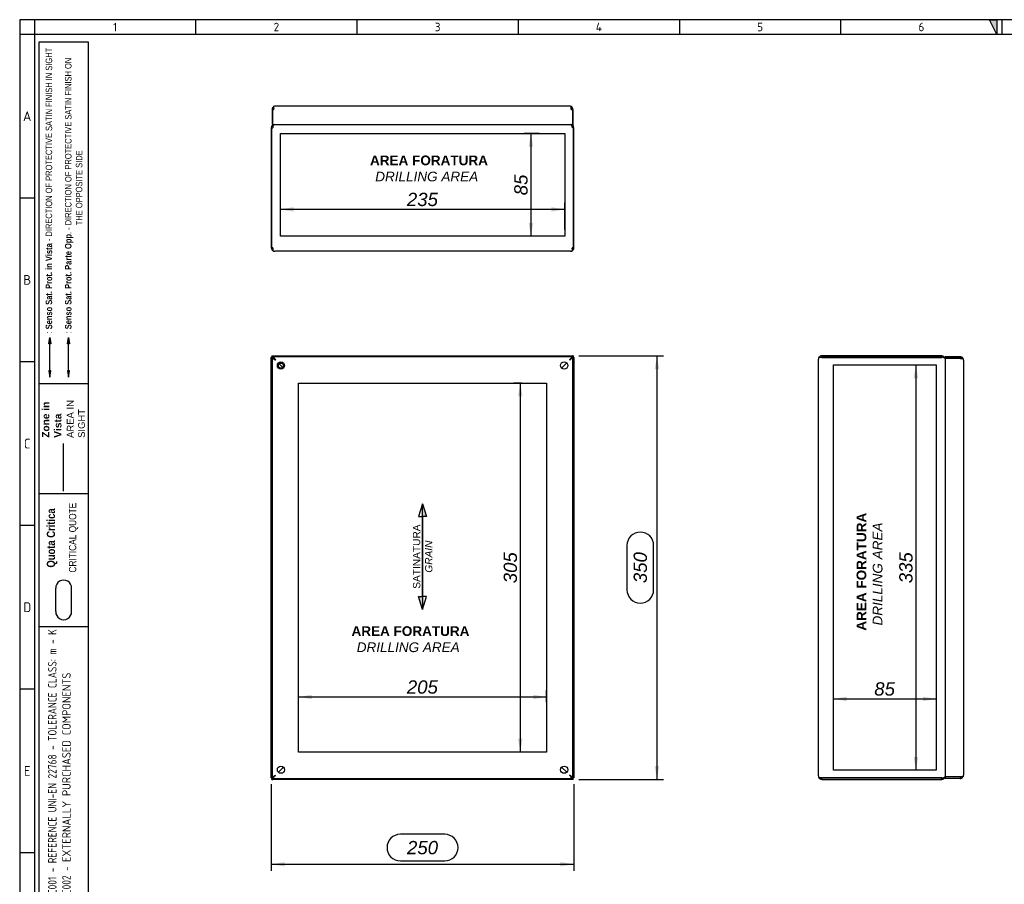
# Model space of a CAD drawing. Extents: x 6 to 412, y 11 to 288.
# Tile 2 of 3: x 6 to 210, y 109 to 288. Entities that reach past the tile are written whole.
import ezdxf
from ezdxf.lldxf.tags import DXFTag

# ---------------------------------------------------------------- set-up
doc = ezdxf.new("R2010")
doc.units = 0
doc.layers.get('0').update_dxf_attribs({"linetype": 'CONTINUOUS'})
for name, color, linetype in [('_TRANSLATION', 7, 'CONTINUOUS'), ('AE00511_01', 7, 'CONTINUOUS'), ('DEFAULT', 7, 'CONTINUOUS'), ('DV1_DEFAULT', 7, 'CONTINUOUS'), ('DV2_DEFAULT', 7, 'CONTINUOUS'), ('DV6_DEFAULT', 7, 'CONTINUOUS'), ('S0000000_17', 7, 'CONTINUOUS'), ('S0000000_18', 7, 'CONTINUOUS')]:
    doc.layers.add(name, color=color, linetype=linetype)
doc.styles.add('SEACAD_ARIAL', font='arial.ttf')
doc.styles.add('SEACAD_ARIALI', font='ariali.ttf')
tags = doc.linetypes.add('CENTER2', pattern=[28.575, 19.05, -3.175, 3.175, -3.175]).pattern_tags.tags
tags[10:11] = [DXFTag(74, 4), DXFTag(75, 0), DXFTag(340, '0'), DXFTag(46, 0.0), DXFTag(50, 0.0), DXFTag(44, 0.0), DXFTag(45, 0.0)]
tags[8:9] = [DXFTag(74, 4), DXFTag(75, 0), DXFTag(340, '0'), DXFTag(46, 0.0), DXFTag(50, 0.0), DXFTag(44, 0.0), DXFTag(45, 0.0)]
tags[6:7] = [DXFTag(74, 4), DXFTag(75, 0), DXFTag(340, '0'), DXFTag(46, 0.0), DXFTag(50, 0.0), DXFTag(44, 0.0), DXFTag(45, 0.0)]
tags[4:5] = [DXFTag(74, 4), DXFTag(75, 0), DXFTag(340, '0'), DXFTag(46, 0.0), DXFTag(50, 0.0), DXFTag(44, 0.0), DXFTag(45, 0.0)]
tags = doc.linetypes.add('DASHDOT2', pattern=[12.7, 6.35, -3.175, 0, -3.175]).pattern_tags.tags
tags[10:11] = [DXFTag(74, 4), DXFTag(75, 0), DXFTag(340, '0'), DXFTag(46, 0.0), DXFTag(50, 0.0), DXFTag(44, 0.0), DXFTag(45, 0.0)]
tags[8:9] = [DXFTag(74, 4), DXFTag(75, 0), DXFTag(340, '0'), DXFTag(46, 0.0), DXFTag(50, 0.0), DXFTag(44, 0.0), DXFTag(45, 0.0)]
tags[6:7] = [DXFTag(74, 4), DXFTag(75, 0), DXFTag(340, '0'), DXFTag(46, 0.0), DXFTag(50, 0.0), DXFTag(44, 0.0), DXFTag(45, 0.0)]
tags[4:5] = [DXFTag(74, 4), DXFTag(75, 0), DXFTag(340, '0'), DXFTag(46, 0.0), DXFTag(50, 0.0), DXFTag(44, 0.0), DXFTag(45, 0.0)]
tags = doc.linetypes.add('HIDDEN2', pattern=[4.7625, 3.175, -1.5875]).pattern_tags.tags
tags[6:7] = [DXFTag(74, 4), DXFTag(75, 0), DXFTag(340, '0'), DXFTag(46, 0.0), DXFTag(50, 0.0), DXFTag(44, 0.0), DXFTag(45, 0.0)]
tags[4:5] = [DXFTag(74, 4), DXFTag(75, 0), DXFTag(340, '0'), DXFTag(46, 0.0), DXFTag(50, 0.0), DXFTag(44, 0.0), DXFTag(45, 0.0)]
doc.dimstyles.new('ISO', dxfattribs={"dimtxt": 2.75, "dimasz": 2.75, "dimexe": 1.375, "dimexo": 1.375, "dimgap": 0.6875, "dimtad": 1, "dimdec": 1, "dimlfac": 4, "dimtxsty": 'SEACAD_ARIAL', "dimblk1": '_SE_FILLED', "dimblk2": '_SE_FILLED', "dimsah": 1, "dimcen": 1.375, "dimazin": 3, "dimtfac": 0.7, "dimtdec": 3, "dimtmove": 0, "dimatfit": 3})

# ---------------------------------------------------------------- blocks, each defined once
blk = doc.blocks.new('SE')
at = {"layer": 'AE00511_01', "color": 7, "linetype": 'CONTINUOUS'}
blk.add_circle((60.22, 216.13), 0.525, dxfattribs=at)
blk.add_arc((60.22, 216.13), 0.625, 75, 15, dxfattribs=at)
at = {"layer": 'DV1_DEFAULT', "color": 7, "linetype": 'CENTER2'}
for p, q in [((63.84, 136.26), (63.84, 212.51)), ((63.84, 212.51), (115.09, 212.51)), ((115.09, 212.51), (115.09, 136.26)), ((115.09, 136.26), (63.84, 136.26))]:
    blk.add_line(p, q, dxfattribs=at)
at = {"layer": 'S0000000_17', "color": 7, "linetype": 'CONTINUOUS'}
for p, q in [((58.22, 217.83), (58.5, 217.67)), ((58.22, 217.83), (58.5, 217.83)), ((58.22, 217.78), (58.22, 217.83)), ((58.22, 130.98), (58.22, 217.78)), ((58.32, 218.13), (58.32, 217.83)), ((58.32, 218.13), (58.52, 218.13)), ((58.32, 217.83), (58.5, 217.83)), ((58.62, 217.95), (58.52, 218.13)), ((58.52, 218.13), (58.52, 217.95)), ((58.52, 218.13), (120.42, 218.13)), ((120.42, 218.13), (120.31, 217.95)), ((120.42, 218.13), (120.42, 217.95)), ((120.62, 218.13), (120.42, 218.13)), ((120.43, 217.67), (120.72, 217.83)), ((120.72, 217.83), (120.43, 217.83)), ((120.43, 217.83), (120.62, 217.83)), ((120.62, 218.13), (120.62, 217.83)), ((120.72, 217.78), (120.72, 217.83)), ((120.72, 217.78), (120.72, 130.98)), ((58.54, 217.65), (58.63, 217.6)), ((58.7, 217.65), (58.92, 217.43)), ((58.92, 217.43), (58.71, 217.65)), ((58.84, 217.48), (58.92, 217.43)), ((58.92, 217.43), (58.87, 217.51)), ((58.92, 217.43), (59.1, 217.25)), ((59.1, 217.25), (58.92, 217.43)), ((59.85, 216.5), (60.59, 215.76)), ((60.59, 215.76), (59.85, 216.5)), ((118.19, 215.6), (119.25, 216.66)), ((119.25, 216.66), (118.19, 215.6)), ((119.83, 217.25), (120.02, 217.43)), ((120.02, 217.43), (119.83, 217.25)), ((120.02, 217.43), (120.23, 217.65)), ((120.23, 217.65), (120.02, 217.43)), ((120.06, 217.51), (120.02, 217.43)), ((120.02, 217.43), (120.09, 217.48)), ((120.3, 217.6), (120.39, 217.65)), ((60.75, 133.16), (59.69, 132.1)), ((59.69, 132.1), (60.75, 133.16)), ((118.19, 133.16), (119.25, 132.1)), ((119.25, 132.1), (118.19, 133.16)), ((58.5, 131.1), (58.22, 130.93)), ((58.22, 130.98), (58.22, 130.93)), ((58.22, 130.93), (58.5, 130.93)), ((58.5, 130.93), (58.32, 130.93)), ((58.32, 130.63), (58.32, 130.93)), ((58.32, 130.63), (58.52, 130.63)), ((58.52, 130.63), (58.62, 130.82)), ((58.52, 130.63), (58.52, 130.82)), ((120.42, 130.63), (58.52, 130.63)), ((58.63, 131.17), (58.54, 131.12)), ((58.92, 131.33), (58.7, 131.12)), ((58.71, 131.12), (58.92, 131.33)), ((58.92, 131.33), (58.84, 131.29)), ((58.87, 131.26), (58.92, 131.33)), ((59.1, 131.52), (58.92, 131.33)), ((58.92, 131.33), (59.1, 131.52)), ((119.83, 131.52), (120.02, 131.33)), ((120.02, 131.33), (119.83, 131.52)), ((120.02, 131.33), (120.23, 131.12)), ((120.02, 131.33), (120.06, 131.26)), ((120.09, 131.29), (120.02, 131.33)), ((120.23, 131.12), (120.02, 131.33)), ((120.39, 131.12), (120.3, 131.17)), ((120.31, 130.82), (120.42, 130.63)), ((120.42, 130.63), (120.42, 130.82)), ((120.62, 130.63), (120.42, 130.63)), ((120.72, 130.93), (120.43, 131.1)), ((120.62, 130.93), (120.43, 130.93)), ((120.72, 130.93), (120.43, 130.93)), ((120.62, 130.63), (120.62, 130.93)), ((120.72, 130.98), (120.72, 130.93))]:
    blk.add_line(p, q, dxfattribs=at)
at = {"layer": 'S0000000_18', "color": 7, "linetype": 'CONTINUOUS'}
for p, q in [((58.5, 217.65), (58.5, 217.95)), ((58.75, 217.95), (58.5, 217.95)), ((120.18, 217.95), (58.75, 217.95)), ((58.75, 217.95), (58.75, 217.65)), ((120.18, 217.95), (120.18, 217.65)), ((120.43, 217.95), (120.18, 217.95)), ((120.43, 217.65), (120.43, 217.95)), ((58.4, 217.6), (58.4, 131.17)), ((58.4, 217.6), (58.7, 217.6)), ((58.75, 217.65), (58.5, 217.65)), ((58.7, 217.6), (59.1, 217.25)), ((58.75, 217.65), (59.1, 217.25)), ((120.18, 217.65), (119.83, 217.25)), ((120.23, 217.6), (119.83, 217.25)), ((120.43, 217.65), (120.18, 217.65)), ((120.53, 217.6), (120.23, 217.6)), ((120.53, 131.17), (120.53, 217.6)), ((58.4, 131.17), (58.7, 131.17)), ((58.5, 131.12), (58.5, 130.82)), ((58.5, 131.12), (58.75, 131.12)), ((58.5, 130.82), (58.75, 130.82)), ((58.7, 131.17), (59.1, 131.52)), ((58.75, 131.12), (59.1, 131.52)), ((58.75, 130.82), (58.75, 131.12)), ((58.75, 130.82), (120.18, 130.82)), ((120.18, 131.12), (119.83, 131.52)), ((120.23, 131.17), (119.83, 131.52)), ((120.18, 130.82), (120.18, 131.12)), ((120.18, 131.12), (120.43, 131.12)), ((120.18, 130.82), (120.43, 130.82)), ((120.53, 131.17), (120.23, 131.17)), ((120.43, 131.12), (120.43, 130.82))]:
    blk.add_line(p, q, dxfattribs=at)
for centre in [(60.22, 216.13), (118.72, 216.13), (60.22, 132.63), (118.72, 132.63)]:
    blk.add_circle(centre, 0.75, dxfattribs=at)
blk = doc.blocks.new('SE1')
at = {"layer": 'DV2_DEFAULT', "color": 7, "linetype": 'CENTER2'}
for p, q in [((60.09, 242.85), (60.09, 264.08)), ((60.09, 264.08), (118.84, 264.08)), ((118.84, 264.08), (118.84, 242.85)), ((118.84, 242.85), (60.09, 242.85))]:
    blk.add_line(p, q, dxfattribs=at)
at = {"layer": 'S0000000_17', "color": 7, "linetype": 'CONTINUOUS'}
for p, q in [((58.22, 265.25), (58.32, 265.25)), ((58.22, 265.25), (58.22, 240.45)), ((58.32, 265.25), (58.52, 265.25)), ((58.32, 240.45), (58.32, 265.25)), ((120.62, 265.25), (120.42, 265.25)), ((120.62, 265.25), (120.62, 240.45)), ((120.72, 265.25), (120.62, 265.25)), ((120.72, 240.45), (120.72, 265.25)), ((58.57, 240.45), (58.32, 240.45)), ((58.52, 239.87), (58.52, 240.45)), ((58.57, 240.45), (58.57, 239.87)), ((120.37, 240.45), (120.37, 239.87)), ((120.62, 240.45), (120.37, 240.45)), ((120.42, 239.87), (120.42, 240.45)), ((120.02, 239.75), (58.92, 239.75))]:
    blk.add_line(p, q, dxfattribs=at)
for centre, radius, start, end in [((58.92, 265.25), 0.7, 100.8441, 180), ((58.92, 265.25), 0.4, 175.8486, 180), ((120.02, 265.25), 0.7, 0, 79.1559), ((120.02, 265.25), 0.4, 0, 4.1514), ((58.92, 240.45), 0.7, 180, 235.1501), ((58.92, 240.45), 0.4, 180, 209.0162), ((120.02, 240.45), 0.4, 330.9838, 0), ((120.02, 240.45), 0.7, 304.8499, 0), ((58.92, 240.45), 0.7, 235.1501, 270), ((120.02, 240.45), 0.7, 270, 304.8499)]:
    blk.add_arc(centre, radius, start, end, dxfattribs=at)
for centre, major_axis, ratio, start_param, end_param in [((58.92, 265.25), (0, -0.7), 0.571429, 3.330857, 4.712389), ((120.02, 265.25), (0, 0.7), 0.571429, 4.712389, 6.093921), ((58.92, 240.45), (0, 0.7), 0.874482, 2.533347, 3.141593), ((120.02, 240.45), (0, 0.7), 0.874482, 3.141593, 3.749838)]:
    blk.add_ellipse(centre, major_axis=major_axis, ratio=ratio, start_param=start_param, end_param=end_param, dxfattribs=at)
at = {"layer": 'S0000000_18', "color": 7, "linetype": 'CONTINUOUS'}
for p, q in [((58.4, 269.05), (58.4, 265.93)), ((58.5, 269.05), (58.75, 269.05)), ((58.5, 269.05), (58.5, 265.93)), ((58.7, 269.62), (58.7, 269.05)), ((58.75, 269.05), (58.75, 269.62)), ((119.83, 269.75), (59.1, 269.75)), ((120.18, 269.05), (120.18, 269.62)), ((120.18, 269.05), (120.43, 269.05)), ((120.23, 269.62), (120.23, 269.05)), ((120.43, 269.05), (120.43, 265.93)), ((120.53, 269.05), (120.53, 265.93)), ((58.5, 265.93), (58.4, 265.93)), ((58.5, 265.93), (120.43, 265.93)), ((120.43, 265.93), (120.53, 265.93))]:
    blk.add_line(p, q, dxfattribs=at)
for centre, radius, start, end in [((59.1, 269.05), 0.7, 124.8499, 180), ((59.1, 269.05), 0.7, 90, 124.8499), ((59.1, 269.05), 0.4, 150.9838, 180), ((119.83, 269.05), 0.7, 55.1501, 90), ((119.83, 269.05), 0.4, 0, 29.0162), ((119.83, 269.05), 0.7, 0, 55.1501)]:
    blk.add_arc(centre, radius, start, end, dxfattribs=at)
for centre, start_param, end_param in [((59.1, 269.05), 3.141593, 3.749838), ((119.83, 269.05), 2.533347, 3.141593)]:
    blk.add_ellipse(centre, major_axis=(0, -0.7), ratio=0.874482, start_param=start_param, end_param=end_param, dxfattribs=at)
blk = doc.blocks.new('SAT')
at = {"linetype": 'CONTINUOUS'}
for points in [[(-10.97, -1.95), (-8.32, -1.95), (-8.32, -1.11)], [(8.24, -2.03), (8.24, -1.87), (-8.32, -1.87), (-8.32, -2.03)], [(10.89, -1.95), (8.24, -1.95), (8.24, -2.79)]]:
    blk.add_hatch(color=7, dxfattribs=at).paths.add_polyline_path(points)
at = {"color": 7, "linetype": 'CONTINUOUS'}
for p, q in [((-10.97, -1.95), (-8.32, -2.79)), ((-8.32, -2.79), (-8.32, -2.03)), ((10.89, -1.95), (8.24, -1.11)), ((8.24, -1.11), (8.24, -1.87))]:
    blk.add_line(p, q, dxfattribs=at)
for points in [[(-10.97, -1.95), (-8.32, -1.11), (-8.32, -1.95), (-10.97, -1.95)], [(8.24, -2.03), (8.24, -1.87), (-8.32, -1.87), (-8.32, -2.03), (8.24, -2.03)], [(10.89, -1.95), (8.24, -2.79), (8.24, -1.95), (10.89, -1.95)]]:
    blk.add_lwpolyline(points, dxfattribs=at)
at = {"insert": (-0.05, -4), "char_height": 1.5, "width": 16.3187, "attachment_point": 8}
blk.add_mtext('{\\fArial|b0||i0||c0|p34;\\C7;\\H1.5;\\W1.;SATINATURA \\P}{\\fArial|b0||i1||c0|p34;\\C7;\\H1.5;\\W1.;GRAIN\\P}', dxfattribs=at)
blk = doc.blocks.new('DMBLK22')
at = {"layer": '_TRANSLATION', "linetype": 'CONTINUOUS'}
for points in [[(109.21, 209.76), (110.12, 209.76), (109.67, 212.51)], [(109.21, 139.01), (109.67, 136.26), (110.12, 139.01)]]:
    blk.add_hatch(color=7, dxfattribs=at).paths.add_polyline_path(points)
at = {"layer": '_TRANSLATION', "color": 7, "linetype": 'CONTINUOUS'}
for p, q in [((110.01, 212.51), (108.29, 212.51)), ((109.67, 212.51), (109.67, 136.26)), ((110.8, 136.26), (108.29, 136.26))]:
    blk.add_line(p, q, dxfattribs=at)
at = {"layer": '_TRANSLATION', "color": 7, "linetype": 'CONTINUOUS', "style": 'SEACAD_ARIALI'}
blk.add_text('305', height=2.75, rotation=90, dxfattribs=at).set_placement((108.98, 171.14))
blk = doc.blocks.new('_SE_FILLED')
at = {"color": 0}
blk.add_line((0, 0), (-1, 0), dxfattribs=at)
blk.add_solid([(0, 0), (-1, -0.1665), (-1, 0.1665), (0, 0)], dxfattribs=at)
blk = doc.blocks.new('DMBLK25')
at = {"layer": '_TRANSLATION', "linetype": 'CONTINUOUS'}
for points in [[(62.84, 248.85), (60.09, 248.39), (62.84, 247.93)], [(116.09, 248.85), (116.09, 247.93), (118.84, 248.39)]]:
    blk.add_hatch(color=7, dxfattribs=at).paths.add_polyline_path(points)
at = {"layer": '_TRANSLATION', "color": 7, "linetype": 'CONTINUOUS'}
for p, q in [((118.84, 248.39), (60.09, 248.39)), ((118.84, 244.22), (118.84, 249.77))]:
    blk.add_line(p, q, dxfattribs=at)
at = {"layer": '_TRANSLATION', "color": 7, "linetype": 'CONTINUOUS', "style": 'SEACAD_ARIALI'}
blk.add_text('235', height=2.75, dxfattribs=at).set_placement((86.23, 249.08))
blk = doc.blocks.new('DMBLK26')
at = {"layer": '_TRANSLATION', "linetype": 'CONTINUOUS'}
for points in [[(111.4, 261.33), (112.32, 261.33), (111.86, 264.08)], [(111.4, 245.6), (111.86, 242.85), (112.32, 245.6)]]:
    blk.add_hatch(color=7, dxfattribs=at).paths.add_polyline_path(points)
at = {"layer": '_TRANSLATION', "color": 7, "linetype": 'CONTINUOUS'}
for p, q in [((113.55, 264.08), (110.48, 264.08)), ((111.86, 264.08), (111.86, 242.85)), ((112.97, 242.85), (110.48, 242.85))]:
    blk.add_line(p, q, dxfattribs=at)
at = {"layer": '_TRANSLATION', "color": 7, "linetype": 'CONTINUOUS', "style": 'SEACAD_ARIALI'}
blk.add_text('85', height=2.75, rotation=90, dxfattribs=at).set_placement((111.17, 251.3))
blk = doc.blocks.new('DMBLK37')
at = {"layer": '_TRANSLATION', "linetype": 'CONTINUOUS'}
for points in [[(60.97, 112.64), (60.97, 113.55), (58.22, 113.09)], [(117.97, 112.64), (120.72, 113.09), (117.97, 113.55)]]:
    blk.add_hatch(color=7, dxfattribs=at).paths.add_polyline_path(points)
at = {"layer": '_TRANSLATION', "color": 7, "linetype": 'CONTINUOUS'}
for p, q in [((58.22, 129.61), (58.22, 111.72)), ((120.72, 129.61), (120.72, 111.72)), ((94.05, 119.28), (84.88, 119.28)), ((58.22, 113.09), (120.72, 113.09)), ((84.88, 113.78), (94.05, 113.78))]:
    blk.add_line(p, q, dxfattribs=at)
for centre, start, end in [((84.88, 116.53), 90, 270), ((94.05, 116.53), 270, 90)]:
    blk.add_arc(centre, 2.75, start, end, dxfattribs=at)
at = {"layer": '_TRANSLATION', "color": 7, "linetype": 'CONTINUOUS', "style": 'SEACAD_ARIALI'}
blk.add_text('250', height=2.75, dxfattribs=at).set_placement((86.26, 115.16))
blk = doc.blocks.new('DMBLK38')
at = {"layer": '_TRANSLATION', "linetype": 'CONTINUOUS'}
for points in [[(138.35, 215.38), (137.9, 218.13), (137.44, 215.38)], [(138.35, 133.38), (137.44, 133.38), (137.9, 130.63)]]:
    blk.add_hatch(color=7, dxfattribs=at).paths.add_polyline_path(points)
at = {"layer": '_TRANSLATION', "color": 7, "linetype": 'CONTINUOUS'}
for p, q in [((121.79, 218.13), (139.27, 218.13)), ((137.9, 218.13), (137.9, 130.63)), ((131.71, 178.97), (131.71, 169.8)), ((137.21, 169.8), (137.21, 178.97)), ((121.79, 130.63), (139.27, 130.63))]:
    blk.add_line(p, q, dxfattribs=at)
for centre, start, end in [((134.46, 178.97), 0, 180), ((134.46, 169.8), 180, 0)]:
    blk.add_arc(centre, 2.75, start, end, dxfattribs=at)
at = {"layer": '_TRANSLATION', "color": 7, "linetype": 'CONTINUOUS', "style": 'SEACAD_ARIALI'}
blk.add_text('350', height=2.75, rotation=90, dxfattribs=at).set_placement((135.83, 171.17))
blk = doc.blocks.new('SE5')
at = {"layer": 'DV6_DEFAULT', "color": 7, "linetype": 'CENTER2'}
for p, q in [((174.35, 132.51), (174.35, 216.26)), ((174.35, 216.26), (195.59, 216.26)), ((195.59, 216.26), (195.59, 132.51)), ((195.59, 132.51), (174.35, 132.51))]:
    blk.add_line(p, q, dxfattribs=at)
at = {"layer": 'S0000000_17', "color": 7, "linetype": 'CONTINUOUS'}
for p, q in [((171.37, 217.83), (171.95, 217.83)), ((171.95, 217.78), (171.37, 217.78)), ((171.95, 218.13), (171.95, 217.83)), ((196.75, 218.13), (171.95, 218.13)), ((196.75, 217.83), (171.95, 217.83)), ((171.95, 217.78), (196.75, 217.78)), ((196.75, 218.13), (196.75, 217.83)), ((196.75, 217.78), (196.75, 217.83)), ((171.25, 131.33), (171.25, 217.43)), ((171.95, 130.98), (171.37, 130.98)), ((171.37, 130.93), (171.95, 130.93)), ((196.75, 130.98), (171.95, 130.98)), ((171.95, 130.63), (171.95, 130.93)), ((171.95, 130.93), (196.75, 130.93)), ((171.95, 130.63), (196.75, 130.63)), ((196.75, 130.98), (196.75, 130.93)), ((196.75, 130.63), (196.75, 130.93))]:
    blk.add_line(p, q, dxfattribs=at)
for centre, radius, start, end in [((171.95, 217.43), 0.7, 145.1501, 180), ((171.95, 217.43), 0.7, 90, 145.1501), ((171.95, 217.43), 0.4, 90, 118.955), ((196.75, 217.43), 0.7, 10.8441, 90), ((196.75, 217.43), 0.4, 85.8486, 90), ((171.95, 131.33), 0.7, 180, 214.8499), ((171.95, 131.33), 0.7, 214.8499, 270), ((171.95, 131.33), 0.4, 241.045, 270), ((196.75, 131.33), 0.7, 270, 349.1559), ((196.75, 131.33), 0.4, 270, 274.1514)]:
    blk.add_arc(centre, radius, start, end, dxfattribs=at)
for centre, major_axis, ratio, start_param, end_param in [((171.95, 217.43), (0.7, 0), 0.875, 2.533347, 3.141593), ((196.75, 217.43), (-0.7, 0), 0.571429, 3.330857, 4.712389), ((171.95, 131.33), (0.7, 0), 0.875, 3.141593, 3.749838), ((196.75, 131.33), (0.7, 0), 0.571429, 4.712389, 6.093921)]:
    blk.add_ellipse(centre, major_axis=major_axis, ratio=ratio, start_param=start_param, end_param=end_param, dxfattribs=at)
at = {"layer": 'S0000000_18', "color": 7, "linetype": 'CONTINUOUS'}
for p, q in [((197.44, 217.65), (197.44, 217.95)), ((200.55, 217.95), (197.44, 217.95)), ((200.55, 217.65), (200.55, 217.95)), ((200.55, 217.65), (197.44, 217.65)), ((200.55, 217.6), (197.44, 217.6)), ((197.44, 217.6), (197.44, 131.17)), ((201.12, 217.65), (200.55, 217.65)), ((200.55, 217.6), (201.12, 217.6)), ((201.25, 217.25), (201.25, 131.52)), ((200.55, 131.17), (197.44, 131.17)), ((200.55, 131.12), (197.44, 131.12)), ((197.44, 131.12), (197.44, 130.82)), ((200.55, 130.82), (197.44, 130.82)), ((200.55, 131.17), (201.12, 131.17)), ((201.12, 131.12), (200.55, 131.12)), ((200.55, 131.12), (200.55, 130.82))]:
    blk.add_line(p, q, dxfattribs=at)
for centre, radius, start, end in [((200.55, 217.25), 0.7, 34.8499, 90), ((200.55, 217.25), 0.4, 61.045, 90), ((200.55, 217.25), 0.7, 0, 34.8499), ((200.55, 131.52), 0.4, 270, 298.955), ((200.55, 131.52), 0.7, 270, 325.1501), ((200.55, 131.52), 0.7, 325.1501, 360)]:
    blk.add_arc(centre, radius, start, end, dxfattribs=at)
for centre, start_param, end_param in [((200.55, 217.25), 3.141593, 3.749838), ((200.55, 131.52), 2.533347, 3.141593)]:
    blk.add_ellipse(centre, major_axis=(-0.7, 0), ratio=0.875, start_param=start_param, end_param=end_param, dxfattribs=at)
blk = doc.blocks.new('DMBLK39')
at = {"layer": '_TRANSLATION', "linetype": 'CONTINUOUS'}
for points in [[(190.94, 213.51), (191.86, 213.51), (191.4, 216.26)], [(190.94, 135.26), (191.4, 132.51), (191.86, 135.26)]]:
    blk.add_hatch(color=7, dxfattribs=at).paths.add_polyline_path(points)
at = {"layer": '_TRANSLATION', "color": 7, "linetype": 'CONTINUOUS'}
blk.add_line((191.4, 216.26), (191.4, 132.51), dxfattribs=at)
at = {"layer": '_TRANSLATION', "color": 7, "linetype": 'CONTINUOUS', "style": 'SEACAD_ARIALI'}
blk.add_text('335', height=2.75, rotation=90, dxfattribs=at).set_placement((190.71, 171.14))
blk = doc.blocks.new('DMBLK40')
at = {"layer": '_TRANSLATION', "linetype": 'CONTINUOUS'}
for points in [[(177.1, 147.71), (174.35, 147.25), (177.1, 146.8)], [(192.84, 147.71), (192.84, 146.8), (195.59, 147.25)]]:
    blk.add_hatch(color=7, dxfattribs=at).paths.add_polyline_path(points)
at = {"layer": '_TRANSLATION', "color": 7, "linetype": 'CONTINUOUS'}
blk.add_line((174.35, 147.25), (195.59, 147.25), dxfattribs=at)
at = {"layer": '_TRANSLATION', "color": 7, "linetype": 'CONTINUOUS', "style": 'SEACAD_ARIALI'}
blk.add_text('85', height=2.75, dxfattribs=at).set_placement((182.8, 147.94))
blk = doc.blocks.new('DMBLK42')
at = {"layer": '_TRANSLATION', "linetype": 'CONTINUOUS'}
for points in [[(66.59, 148.11), (63.84, 147.65), (66.59, 147.19)], [(112.34, 148.11), (112.34, 147.19), (115.09, 147.65)]]:
    blk.add_hatch(color=7, dxfattribs=at).paths.add_polyline_path(points)
at = {"layer": '_TRANSLATION', "color": 7, "linetype": 'CONTINUOUS'}
for p, q in [((63.84, 145.21), (63.84, 149.03)), ((115.09, 146.6), (115.09, 149.03)), ((63.84, 147.65), (115.09, 147.65))]:
    blk.add_line(p, q, dxfattribs=at)
at = {"layer": '_TRANSLATION', "color": 7, "linetype": 'CONTINUOUS', "style": 'SEACAD_ARIALI'}
blk.add_text('205', height=2.75, dxfattribs=at).set_placement((86.23, 148.34))

msp = doc.modelspace()

# ---------------------------------------------------------------- hatches: boundary and pattern name
at = {"linetype": 'CONTINUOUS'}
for points in [[(208.154, 287.588), (206.639, 287.588), (208.154, 284.56)], [(12.243, 220.628), (12.68, 220.628), (12.461, 221.936)], [(16.101, 220.628), (16.537, 220.628), (16.319, 221.936)], [(12.243, 215.067), (12.461, 213.759), (12.68, 215.067)], [(16.101, 215.067), (16.319, 213.759), (16.537, 215.067)]]:
    msp.add_hatch(color=7, dxfattribs=at).paths.add_polyline_path(points)

# ---------------------------------------------------------------- linework, layer by layer
at = {"color": 7, "linetype": 'CONTINUOUS'}
for p, q in [((6.234, 287.588), (6.234, 10.959)), ((412.092, 287.588), (6.234, 287.588)), ((42.58, 287.588), (42.58, 284.56)), ((75.897, 287.588), (75.897, 284.56)), ((109.213, 287.588), (109.213, 284.56)), ((142.53, 287.588), (142.53, 284.56)), ((175.847, 287.588), (175.847, 284.56)), ((209.163, 287.588), (209.163, 284.56)), ((9.263, 250.738), (6.234, 250.738)), ((12.461, 215.067), (12.461, 220.628)), ((9.263, 216.917), (6.234, 216.917)), ((20.369, 212.348), (10.273, 212.348)), ((20.369, 189.648), (10.273, 189.648)), ((20.369, 189.648), (10.273, 189.648)), ((9.263, 183.095), (6.234, 183.095)), ((13.69, 165.299), (13.69, 170.107)), ((16.961, 165.299), (16.961, 170.107)), ((20.369, 162.148), (10.273, 162.148)), ((9.263, 149.274), (6.234, 149.274)), ((9.263, 115.452), (6.234, 115.452))]:
    msp.add_line(p, q, dxfattribs=at)
at = {"color": 7, "linetype": 'HIDDEN2'}
msp.add_line((16.319, 215.067), (16.319, 220.628), dxfattribs=at)
at = {"color": 7, "linetype": 'DASHDOT2'}
msp.add_line((15.278, 190.21), (15.278, 200.023), dxfattribs=at)
at = {"color": 7, "linetype": 'CONTINUOUS'}
for points in [[(208.154, 287.588), (208.154, 284.56), (206.639, 287.588), (208.154, 287.588)], [(12.243, 220.628), (12.461, 221.936), (12.68, 220.628), (12.243, 220.628)], [(16.101, 220.628), (16.319, 221.936), (16.537, 220.628), (16.101, 220.628)], [(12.243, 215.067), (12.461, 213.759), (12.68, 215.067), (12.243, 215.067)], [(16.101, 215.067), (16.319, 213.759), (16.537, 215.067), (16.101, 215.067)]]:
    msp.add_lwpolyline(points, dxfattribs=at)
at = {"layer": 'DEFAULT', "color": 7, "linetype": 'CONTINUOUS'}
for p, q in [((9.263, 287.588), (9.263, 10.959)), ((412.092, 284.56), (6.234, 284.56)), ((10.273, 28.5), (10.273, 283.045)), ((10.273, 283.045), (20.369, 283.045)), ((20.369, 283.045), (20.369, 28.5))]:
    msp.add_line(p, q, dxfattribs=at)
for centre, start, end in [((15.325, 170.155), 358.29915, 181.70085), ((15.325, 165.25), 178.29915, 1.70085)]:
    msp.add_arc(centre, 1.636, start, end, dxfattribs=at)

# ---------------------------------------------------------------- block references
at = {"layer": '_TRANSLATION'}
for name in ['SE1', 'SE', 'SE5']:
    msp.add_blockref(name, (0, 0), dxfattribs=at)
at = {"layer": '_TRANSLATION', "color": 7, "rotation": 90}
msp.add_blockref('SAT', (87.516, 176.7), dxfattribs=at)

# ---------------------------------------------------------------- texts
for s, insert, char_height, width, attachment_point in [('{\\fSolid Edge ANSI|b0||i0||c0|p34;\\C7;\\H1.766793;\\W1.;1}', (25.952, 286.074), 1.76679, 1.98765, 5), ('{\\fSolid Edge ANSI|b0||i0||c0|p34;\\C7;\\H1.766793;\\W1.;2}', (59.268, 285.196), 1.76679, 1.98765, 8), ('{\\fSolid Edge ANSI|b0||i0||c0|p34;\\C7;\\H1.766793;\\W1.;3}', (92.585, 285.196), 1.76679, 1.98765, 8), ('{\\fSolid Edge ANSI|b0||i0||c0|p34;\\C7;\\H1.766793;\\W1.;4}', (125.902, 285.196), 1.76679, 1.98765, 8), ('{\\fSolid Edge ANSI|b0||i0||c0|p34;\\C7;\\H1.766793;\\W1.;5}', (159.218, 285.196), 1.76679, 1.98765, 8), ('{\\fSolid Edge ANSI|b0||i0||c0|p34;\\C7;\\H1.766793;\\W1.;6}', (192.535, 285.196), 1.76679, 1.98765, 8), ('{\\fSolid Edge ANSI|b0||i0||c0|p34;\\C7;\\H2.019192;\\W1.;A}', (7.783, 266.645), 2.01919, 2.2716, 8), ('{\\fSolid Edge ANSI|b0||i0||c0|p34;\\C7;\\H2.019192;\\W1.;B}', (7.787, 232.824), 2.01919, 2.524, 8), ('{\\fSolid Edge ANSI|b0||i0||c0|p34;\\C7;\\H2.019192;\\W1.;C}', (7.785, 199.002), 2.01919, 2.3978, 8), ('{\\fSolid Edge ANSI|b0||i0||c0|p34;\\C7;\\H2.019192;\\W1.;D}', (7.787, 165.181), 2.01919, 2.524, 8), ('{\\fSolid Edge ANSI|b0||i0||c0|p34;\\C7;\\H2.019192;\\W1.;E}', (7.785, 131.359), 2.01919, 2.3978, 8)]:
    msp.add_mtext(s, dxfattribs=dict(insert=insert, char_height=char_height, width=width, attachment_point=attachment_point))
at = {"rotation": 90}
for s, insert, char_height, width, attachment_point in [('{\\fArial Narrow|b0||i0||c0|p34;\\C7;\\H1.35;\\W1.;: }{\\fArial Narrow|b1||i0||c0|p34;\\C7;\\H1.35;\\W1.;Senso Sat. Prot. in Vista }{\\fArial Narrow|b0||i0||c0|p34;\\C7;\\H1.35;\\W1.;- DIRECTION OF PROTECTIVE SATIN FINISH IN SIGHT}', (12.959, 222.755), 1.35, 58.95733, 7), ('{\\fArial Narrow|b0||i0||c0|p34;\\C7;\\H1.35;\\W1.;: }{\\fArial Narrow|b1||i0||c0|p34;\\C7;\\H1.35;\\W1.;Senso Sat. Prot. Parte Opp}{\\fArial Narrow|b0||i0||c0|p34;\\C7;\\H1.35;\\W1.;. - DIRECTION OF PROTECTIVE SATIN FINISH ON\\P}{\\fArial Narrow|b0||i0||c0|p34;\\C7;\\H1.35;\\W1.;                                                    THE OPPOSITE SIDE}', (19.204, 222.761), 1.35, 61.02057, 7), ('{\\fArial|b1||i0||c0|p34;\\C7;\\H1.5;\\W1.;Zone in\\P}{\\fArial|b1||i0||c0|p34;\\C7;\\H1.5;\\W1.;Vista}', (14.878, 201.208), 1.5, 8.0532, 7), ('{\\fArial|b0||i0||c0|p34;\\C7;\\H1.4;\\W1.;AREA IN\\P}{\\fArial|b0||i0||c0|p34;\\C7;\\H1.4;\\W1.;SIGHT}', (19.728, 201.18), 1.4, 8.09917, 7), ('{\\fArial Narrow|b1||i0||c0|p34;\\C7;\\H1.7;\\W1.;Quota Critica}', (14.024, 174.388), 1.7, 12.74726, 7), ('{\\fArial Narrow|b0||i0||c0|p34;\\C7;\\H1.5;\\W1.;CRITICAL QUOTE}', (18.327, 173.363), 1.5, 14.77453, 7), ('{\\fSolid Edge ANSI|b0|i0|c0|p34;\\W0.84600x;\\C7;SPC001 - REFERENCE UNI-EN 22768 - TOLERANCE CLASS: m - K}\\P{\\fSolid Edge ANSI|b0|i0|c0|p34;\\W0.84600x;\\C7;SPC002 - }{\\fSolid Edge ANSI|b0|i0|c0|p34;\\W0.94000x;\\C7;EXTERNALLY PURCHASED COMPONENTS}', (12.101, 104.605), 1.75, 56.68133, 1)]:
    msp.add_mtext(s, dxfattribs=dict(at, insert=insert, char_height=char_height, width=width, attachment_point=attachment_point))
at = {"layer": '_TRANSLATION', "char_height": 2.4, "width": 27.97083, "attachment_point": 5}
for insert in [(90.329, 256.838), (86.509, 159.583)]:
    msp.add_mtext('{\\fArial|b0||i0||c0|p34;\\C7;\\H2.4;\\W1.; }{\\fArial|b1||i0||c0|p34;\\C7;\\H2.;\\W1.;AREA FORATURA \\P}{\\fArial|b0||i1||c0|p34;\\C7;\\H2.;\\W1.;DRILLING AREA}', dxfattribs=dict(at, insert=insert))
at = {"layer": '_TRANSLATION', "insert": (181.832, 173.061), "char_height": 2.4, "width": 27.97083, "attachment_point": 5, "rotation": 90}
msp.add_mtext('{\\fArial|b0||i0||c0|p34;\\C7;\\H2.4;\\W1.; }{\\fArial|b1||i0||c0|p34;\\C7;\\H2.;\\W1.;AREA FORATURA \\P}{\\fArial|b0||i1||c0|p34;\\C7;\\H2.;\\W1.;DRILLING AREA}', dxfattribs=at)

# ---------------------------------------------------------------- dimensions: what is measured, and where the dimension line sits
at = {"layer": '_TRANSLATION', "color": 7, "linetype": 'CONTINUOUS'}
for base, p1, p2, angle, picture, middle in [((111.858, 264.085), (118.842, 264.085), (118.842, 242.847), 270, 'DMBLK26', (111.858, 253.466)), ((137.896, 218.133), (120.416, 218.133), (120.416, 130.633), 270, 'DMBLK38', (137.896, 174.383)), ((191.402, 216.258), (195.586, 216.258), (195.586, 132.508), 270, 'DMBLK39', (191.402, 174.383)), ((109.666, 212.508), (115.092, 212.508), (115.092, 136.258), 270, 'DMBLK22', (109.666, 174.383)), ((63.842, 147.65), (63.842, 136.258), (115.092, 136.258), 0, 'DMBLK42', (89.467, 147.65)), ((174.349, 147.254), (174.349, 132.508), (195.586, 132.508), 0, 'DMBLK40', (184.967, 147.254)), ((58.217, 113.094), (58.217, 130.983), (120.717, 130.983), 0, 'DMBLK37', (89.467, 113.094))]:
    dim = msp.add_linear_dim(base=base, p1=p1, p2=p2, angle=angle, text='\\A1;<>', dimstyle='ISO', dxfattribs=at)
    dim.commit()
    dim.dimension.update_dxf_attribs({"geometry": picture, "text_midpoint": middle, "dimtype": 161})
dim = msp.add_linear_dim(base=(60.092, 248.39), p1=(118.842, 242.847), p2=(60.092, 242.847), text='\\A1;<>', dimstyle='ISO', dxfattribs=at)
dim.commit()
dim.dimension.update_dxf_attribs({"geometry": 'DMBLK25', "text_midpoint": (89.467, 248.39), "dimtype": 160})

doc.saveas('drawing.dxf')
